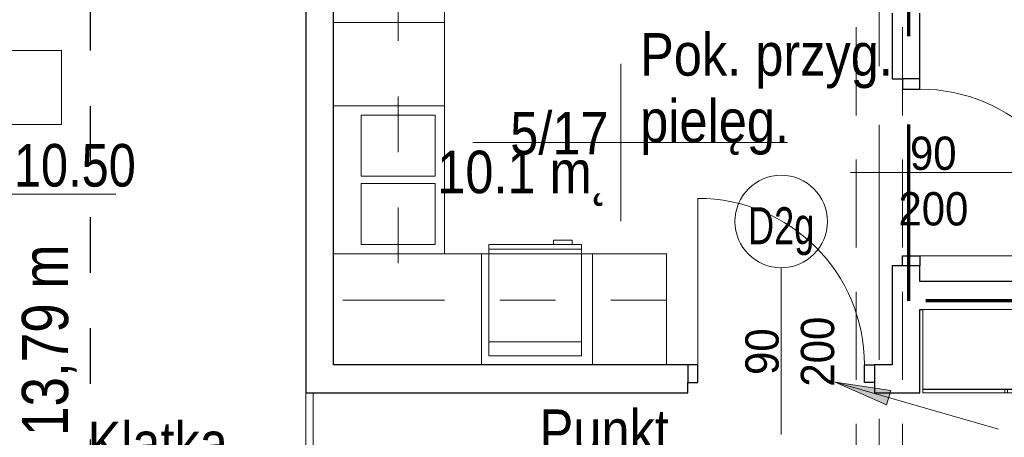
# Model space of a CAD drawing. Header units: centimetres. Extents: x -1631 to 21770, y -8842 to 3590.
# Tile 83 of 87: x -477 to 55, y 1604 to 1830. Entities that reach past the tile are written whole.
import ezdxf

# ---------------------------------------------------------------- set-up
doc = ezdxf.new("R2010")
doc.units = ezdxf.units.CM
for name, pattern in [('Dash', [60, 30, -30]), ('Długa kreska', [142.875, 95.25, -47.625]), ('Oś', [222.25, 127, -31.75, 31.75, -31.75]), ('Ukryte', [71.438, 47.625, -23.813])]:
    doc.linetypes.add(name, pattern=pattern)
for name, color, linetype, lineweight in [('A-ANNO-NOTE', 131, 'Continuous', 9), ('A-AREA-IDEN', 2, 'Continuous', 13), ('A-DETL', 90, 'Continuous', 9), ('A-DETL-GENF', 92, 'Continuous', 9), ('A-DETL-HDLN', 90, 'Ukryte', 9), ('A-DETL-MEDM', 33, 'Continuous', 13), ('A-DOOR', 31, 'Continuous', 13), ('A-WALL', 113, 'Continuous', 13), ('A-WALL-IDEN', 211, 'Continuous', 13), ('G-ANNO-DIMS', 111, 'Continuous', 13), ('G-ANNO-TEXT', 231, 'Continuous', 13), ('I-FURN', 30, 'Continuous', 9), ('P-SANR-FIXT', 6, 'Continuous', 9), ('Q-SPCQ', 91, 'Continuous', 9), ('S-GRID', 1, 'Continuous', 13)]:
    doc.layers.add(name, color=color, linetype=linetype, lineweight=lineweight)
doc.styles.add('Arial', font='arial.ttf', dxfattribs={"width": 0.9, "height": 18})
doc.styles.add('Arial Narrow_2', font='ARIALN.TTF', dxfattribs={"height": 23})
doc.styles.add('Arial Narrow_4', font='ARIALN.TTF', dxfattribs={"height": 25})
doc.styles.add('Arial_1', font='arial.ttf', dxfattribs={"width": 0.7, "height": 20})
doc.styles.add('Arial_11', font='arial.ttf', dxfattribs={"width": 0.85, "height": 23})

# ---------------------------------------------------------------- blocks, each defined once
blk = doc.blocks.new('Blat - Blat-V4-5_piętro III __10_50 m_ - stan projektowany')
at = {"layer": 'I-FURN'}
for p, q in [((0, -60), (0, 0)), ((80, 0), (80, -60)), ((80, -60), (0, -60))]:
    blk.add_line(p, q, dxfattribs=at)
blk = doc.blocks.new('Blat - Blat-2328139-5_piętro III __10_50 m_ - stan projektowany')
at = {"layer": 'I-FURN'}
for p, q in [((0, 60), (0, 0)), ((45, 60), (0, 60)), ((45, 0), (45, 60))]:
    blk.add_line(p, q, dxfattribs=at)
blk = doc.blocks.new('Blat - Blat-1345692-5_piętro III __10_50 m_ - stan projektowany')
at = {"layer": 'I-FURN'}
for p, q in [((0, -60), (0, 0)), ((80, -60), (0, -60))]:
    blk.add_line(p, q, dxfattribs=at)
blk = doc.blocks.new('Blat - Blat-2328140-5_piętro III __10_50 m_ - stan projektowany')
at = {"layer": 'I-FURN'}
for p, q in [((0, -60), (0, 0)), ((40, 0), (40, -60)), ((40, -60), (0, -60))]:
    blk.add_line(p, q, dxfattribs=at)
blk = doc.blocks.new('Blat - Blat-2328141-5_piętro III __10_50 m_ - stan projektowany')
at = {"layer": 'I-FURN'}
for p, q in [((0, -60), (0, 0)), ((60, 0), (60, -60)), ((60, -60), (0, -60))]:
    blk.add_line(p, q, dxfattribs=at)
blk = doc.blocks.new('Blat - Blat-2328144-5_piętro III __10_50 m_ - stan projektowany')
at = {"layer": 'I-FURN', "linetype": 'Dash'}
for p, q in [((0, -35), (0, 0)), ((230, -35), (0, -35))]:
    blk.add_line(p, q, dxfattribs=at)
blk = doc.blocks.new('Blat - Blat-2328145-5_piętro III __10_50 m_ - stan projektowany')
at = {"layer": 'I-FURN', "linetype": 'Dash'}
for p, q in [((180, 35), (0, 35)), ((180, 0), (180, 35))]:
    blk.add_line(p, q, dxfattribs=at)
blk = doc.blocks.new('DRZWI 1S - automatyczna etykieta - Drzwi 90 _szklone_-2381400-5_piętro III __10_50 m_ - stan projektowany')
at = {"layer": 'A-DETL-GENF'}
for p, q in [((-50.5, 2), (-45, 2)), ((-50.5, -7.5), (-50.5, 2)), ((-45, 2), (-45, -7.5)), ((45, 2), (50.5, 2)), ((45, -7.5), (45, 2)), ((50.5, 2), (50.5, -7.5)), ((-45, -7.5), (-50.5, -7.5)), ((50.5, -7.5), (45, -7.5))]:
    blk.add_line(p, q, dxfattribs=at)
at = {"layer": 'A-DETL-MEDM', "lineweight": 25}
for p, q in [((-50.5, -7.5), (-50.5, 2)), ((-50.5, 2), (-45, 2)), ((-45, 2), (-45, -7.5)), ((45, 2), (45, -7.5)), ((50.5, 2), (45, 2)), ((50.5, -7.5), (50.5, 2)), ((-45, -7.5), (-50.5, -7.5)), ((45, -7.5), (50.5, -7.5))]:
    blk.add_line(p, q, dxfattribs=at)
at = {"layer": 'A-DOOR'}
blk.add_line((45, -7.5), (45, -97.5), dxfattribs=at)
blk.add_arc((45, -7.5), 90, 180, 270, dxfattribs=at)
blk = doc.blocks.new('DRZWI 1S - automatyczna etykieta - Drzwi 90 _PPOŻ EI60_-2381341-5_piętro III __10_50 m_ - stan projektowany')
at = {"layer": 'A-DETL-GENF'}
for p, q in [((-50.5, 7.5), (-50.5, -2)), ((-45, 7.5), (-50.5, 7.5)), ((-45, -2), (-45, 7.5)), ((50.5, 7.5), (45, 7.5)), ((45, 7.5), (45, -2)), ((50.5, -2), (50.5, 7.5)), ((-50.5, -2), (-45, -2)), ((45, -2), (50.5, -2))]:
    blk.add_line(p, q, dxfattribs=at)
at = {"layer": 'A-DETL-MEDM', "lineweight": 25}
for p, q in [((-45, 7.5), (-50.5, 7.5)), ((-50.5, 7.5), (-50.5, -2)), ((-45, -2), (-45, 7.5)), ((45, -2), (45, 7.5)), ((45, 7.5), (50.5, 7.5)), ((50.5, 7.5), (50.5, -2)), ((-50.5, -2), (-45, -2)), ((50.5, -2), (45, -2))]:
    blk.add_line(p, q, dxfattribs=at)
at = {"layer": 'A-DOOR'}
blk.add_line((45, 7.5), (45, 97.5), dxfattribs=at)
blk.add_arc((45, 7.5), 90, 90, 180, dxfattribs=at)
blk = doc.blocks.new('zlewozmywak dwukomorowy - Type 1-2356268-5_piętro III __10_50 m_ - stan projektowany')
at = {"layer": 'P-SANR-FIXT'}
for p, q in [((52.5, 67.5), (-27.5, 67.5)), ((-27.5, 67.5), (-27.5, 7.5)), ((52.5, 7.5), (52.5, 67.5)), ((10.5, 62.5), (-22.5, 62.5)), ((-22.5, 62.5), (-22.5, 22.5)), ((10.5, 22.5), (10.5, 62.5)), ((47.5, 62.5), (14.5, 62.5)), ((14.5, 62.5), (14.5, 22.5)), ((47.5, 22.5), (47.5, 62.5)), ((-22.5, 22.5), (10.5, 22.5)), ((14.5, 22.5), (47.5, 22.5))]:
    blk.add_line(p, q, dxfattribs=at)
blk = doc.blocks.new('lodówka niska w zabudowie - Type 1-2357182-5_piętro III __10_50 m_ - stan projektowany')
at = {"layer": 'Q-SPCQ'}
for p, q in [((22.5, 75), (22.5, 72.5)), ((32.5, 75), (22.5, 75)), ((32.5, 72.5), (32.5, 75)), ((-12.5, 12.5), (-12.5, 72.5)), ((-12.5, 72.5), (37.5, 72.5)), ((37.5, 70), (-12.5, 70)), ((37.5, 72.5), (37.5, 12.5)), ((37.5, 20), (-12.5, 20)), ((37.5, 12.5), (-12.5, 12.5))]:
    blk.add_line(p, q, dxfattribs=at)
blk = doc.blocks.new('Szafy na bieliznę4 - Szafy na bieliznę-2360093-5_piętro III __10_50 m_ - stan projektowany')
at = {"layer": 'I-FURN'}
for p, q in [((1630.13, -10.94), (1628.33, -10.94)), ((1628.33, -10.94), (1628.33, -55.19)), ((1630.13, -55.19), (1630.13, -10.94)), ((1630.33, -10.94), (1630.33, -100.94)), ((1673.33, -10.94), (1630.33, -10.94)), ((1673.33, -100.94), (1673.33, -10.94)), ((1628.33, -55.19), (1628.33, -56.69)), ((1628.33, -55.19), (1630.13, -55.19)), ((1630.13, -56.69), (1628.33, -56.69)), ((1628.33, -56.69), (1628.33, -100.94)), ((1630.13, -56.69), (1630.13, -55.19)), ((1630.13, -100.94), (1630.13, -56.69)), ((1628.33, -100.94), (1630.13, -100.94)), ((1630.33, -100.94), (1673.33, -100.94))]:
    blk.add_line(p, q, dxfattribs=at)
blk = doc.blocks.new('Lada rejestracji2 - Lada rejestracji-2360188-5_piętro III __10_50 m_ - stan projektowany')
at = {"layer": 'I-FURN'}
for p, q in [((1628.33, 322.62), (1538.33, 322.62)), ((1538.33, 318.62), (1628.33, 318.62))]:
    blk.add_line(p, q, dxfattribs=at)
blk = doc.blocks.new('Spot Elevations - Kota wyk 2-385235-5_piętro III __10_50 m_ - stan projektowany')
at = {"layer": 'G-ANNO-DIMS'}
for p, q in [((0, 0), (-0.09, 0.18)), ((-0.09, 0.18), (0.6992, 0.18)), ((0, 0), (0.09, 0.18))]:
    blk.add_line(p, q, dxfattribs=at)
blk = doc.blocks.new('METKA_POMIESZCZENIA2 - Rozbudowana - bez ramki-2396678-5_piętro III __10_50 m_ - stan projektowany')
at = {"layer": 'A-AREA-IDEN'}
for p, q in [((0, 0.425), (0, 0)), ((0.0976, 0), (-0.8, 0)), ((-0.8, 0), (0.9, 0)), ((0, 0), (0, -0.425))]:
    blk.add_line(p, q, dxfattribs=at)
blk = doc.blocks.new('ET sciana_AT7 - 10mm-2270614-5_piętro III __10_50 m_ - stan projektowany')
at = {"layer": 'A-WALL-IDEN'}
for p, q in [((-0.4, 0.196875), (0.4, 0.196875)), ((-0.4, -0.203125), (-0.4, 0.196875)), ((0.4, 0.196875), (0.4, -0.203125)), ((-0.4, -0.203125), (0.4, -0.203125))]:
    blk.add_line(p, q, dxfattribs=at)

msp = doc.modelspace()

# ---------------------------------------------------------------- hatches: boundary and pattern name
at = {"layer": 'G-ANNO-TEXT'}
msp.add_hatch(color=50, dxfattribs=at).paths.add_polyline_path([(-36.37, 1633.96), (-8.63, 1621.88), (-6.45, 1629.47)], flags=0)

# ---------------------------------------------------------------- linework, layer by layer
at = {"layer": 'A-ANNO-NOTE', "lineweight": 13}
for p, q in [((-28.12, 1747.33), (61.88, 1747.33)), ((-28.12, 1747.33), (61.88, 1747.33)), ((-65.62, 1605.83), (-65.62, 1695.83)), ((-65.62, 1605.83), (-65.62, 1695.83))]:
    msp.add_line(p, q, dxfattribs=at)
msp.add_circle((-65.62, 1720.83), 25, dxfattribs=at)
at = {"layer": 'A-DETL', "linetype": 'Długa kreska', "lineweight": 70}
for p, q in [((3.38, 1678), (3.38, 2853.33)), ((536.38, 1678), (3.38, 1678))]:
    msp.add_line(p, q, dxfattribs=at)
at = {"layer": 'A-DETL', "linetype": 'Dash', "lineweight": 25}
for points, knots in [([(-552.77, 2638.57), (-478.91, 2638.57), (-476.08, 2638.57), (-439.12, 2638.57), (-439.12, 2601.62), (-439.12, 2598.79), (-439.12, 2573.54), (-439.12, 1655.82), (-439.12, 1618.87), (-439.12, 1616.04), (-439.12, 1512.36), (-439.12, 1509.53), (-439.12, 1472.57), (-476.08, 1472.57), (-478.91, 1472.57), (-555.62, 1472.57)], [0, 0, 0, 0, 1.242892, 2.082132, 2.921372, 3.63261, 13.975949, 24.692511, 35.163852, 36.732804, 37.928533, 39.497485, 40.336725, 41.175965, 42.450024, 42.450024, 42.450024, 42.450024]), ([(-555.62, 1472.57), (-478.91, 1472.57), (-476.08, 1472.57), (-439.12, 1472.57), (-439.12, 1435.62), (-439.12, 1432.79), (-439.12, 1329.11), (-439.12, 1326.28), (-439.12, 1289.33), (-402.17, 1289.33), (-399.34, 1289.33), (54.38, 1289.33), (347.2, 1289.33), (391.67, 1289.33), (418.55, 1316.21), (413.88, 1393.93), (413.88, 1663.13)], [0, 0, 0, 0, 1.274059, 2.1133, 2.95254, 4.521491, 5.717221, 7.286172, 8.125412, 8.964652, 14.361634, 22.556861, 31.207392, 35.311818, 37.065318, 41.276562, 41.276562, 41.276562, 41.276562])]:
    msp.add_open_spline(points, degree=3, knots=knots, dxfattribs=at)
at = {"layer": 'A-DETL-HDLN'}
for p, q in [((-25.12, 420.83), (-25.12, 2793.33)), ((-0.12, 420.83), (-0.12, 2793.33))]:
    msp.add_line(p, q, dxfattribs=at)
at = {"layer": 'A-WALL', "color": 7, "lineweight": 25}
for p, q in [((-322.62, 2110.33), (-322.62, 1628.33)), ((-307.62, 1643.33), (-307.62, 2095.33)), ((-5.62, 1833.33), (-5.62, 1797.83)), ((9.38, 1797.83), (9.38, 1833.33)), ((-5.62, 1797.83), (-0.12, 1797.83)), ((-0.12, 1696.83), (-5.62, 1696.83)), ((-5.62, 1696.83), (-5.62, 1643.33)), ((9.38, 1688.33), (9.38, 1696.83)), ((282.38, 1688.33), (9.38, 1688.33)), ((9.38, 1628.33), (9.38, 1673.33)), ((9.38, 1673.33), (10.94, 1673.33)), ((-116.12, 1643.33), (-307.62, 1643.33)), ((-5.62, 1643.33), (-15.12, 1643.33)), ((-116.12, 1628.33), (-116.12, 1633.83)), ((-15.12, 1633.83), (-15.12, 1628.33)), ((-322.62, 1628.33), (-116.12, 1628.33)), ((-15.12, 1628.33), (9.38, 1628.33))]:
    msp.add_line(p, q, dxfattribs=at)
at = {"layer": 'G-ANNO-TEXT', "color": 50}
for p, q in [((-36.37, 1633.96), (-8.63, 1621.88)), ((-6.45, 1629.47), (-36.37, 1633.96)), ((-36.37, 1633.96), (51.82, 1608.61)), ((-8.63, 1621.88), (-6.45, 1629.47))]:
    msp.add_line(p, q, dxfattribs=at)
at = {"layer": 'S-GRID', "linetype": 'Oś'}
msp.add_line((-12.62, 2884.27), (-12.62, 27.13), dxfattribs=at)

# ---------------------------------------------------------------- block references
at = {"layer": 'A-AREA-IDEN', "xscale": 99.99999999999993, "yscale": 99.99999999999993, "zscale": 99.99999999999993}
msp.add_blockref('METKA_POMIESZCZENIA2 - Rozbudowana - bez ramki-2396678-5_piętro III __10_50 m_ - stan projektowany', (-152.28, 1763.49), dxfattribs=at)
at = {"layer": 'A-DOOR'}
for name, p, rotation in [('DRZWI 1S - automatyczna etykieta - Drzwi 90 _PPOŻ EI60_-2381341-5_piętro III __10_50 m_ - stan projektowany', (1.88, 1747.33), 270.0000000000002), ('DRZWI 1S - automatyczna etykieta - Drzwi 90 _szklone_-2381400-5_piętro III __10_50 m_ - stan projektowany', (-65.62, 1635.83), 180)]:
    msp.add_blockref(name, p, dxfattribs=dict(at, rotation=rotation))
at = {"layer": 'A-WALL-IDEN', "xscale": 99.99999999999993, "yscale": 99.99999999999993, "zscale": 99.99999999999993}
msp.add_blockref('ET sciana_AT7 - 10mm-2270614-5_piętro III __10_50 m_ - stan projektowany', (-494.63, 1793.51), dxfattribs=at)
at = {"layer": 'G-ANNO-DIMS', "xscale": 99.99999999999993, "yscale": 99.99999999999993, "zscale": 99.99999999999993}
msp.add_blockref('Spot Elevations - Kota wyk 2-385235-5_piętro III __10_50 m_ - stan projektowany', (-495.16, 1717.59), dxfattribs=at)
at = {"layer": 'I-FURN'}
for name, p, rotation in [('Blat - Blat-1345692-5_piętro III __10_50 m_ - stan projektowany', (-307.62, 1828.33), 90.00000000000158), ('Blat - Blat-2328139-5_piętro III __10_50 m_ - stan projektowany', (-307.62, 1828.33), 269.9999999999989), ('Blat - Blat-V4-5_piętro III __10_50 m_ - stan projektowany', (-307.62, 1703.33), 90.00000000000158), ('Blat - Blat-1345692-5_piętro III __10_50 m_ - stan projektowany', (-227.62, 1643.33), 180), ('Blat - Blat-2328141-5_piętro III __10_50 m_ - stan projektowany', (-167.62, 1643.33), 180), ('Blat - Blat-2328140-5_piętro III __10_50 m_ - stan projektowany', (-127.62, 1643.33), 180), ('Szafy na bieliznę4 - Szafy na bieliznę-2360093-5_piętro III __10_50 m_ - stan projektowany', (0, 0), 90.00000000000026), ('Lada rejestracji2 - Lada rejestracji-2360188-5_piętro III __10_50 m_ - stan projektowany', (0, 0), 90.00000000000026)]:
    msp.add_blockref(name, p, dxfattribs=dict(at, rotation=rotation))
at = {"layer": 'I-FURN', "linetype": 'Dash', "rotation": 90.00000000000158}
msp.add_blockref('Blat - Blat-2328144-5_piętro III __10_50 m_ - stan projektowany', (-307.62, 1678.33), dxfattribs=at)
at = {"layer": 'I-FURN', "linetype": 'Dash'}
msp.add_blockref('Blat - Blat-2328145-5_piętro III __10_50 m_ - stan projektowany', (-307.62, 1643.33), dxfattribs=at)
at = {"layer": 'P-SANR-FIXT', "rotation": 270.0000000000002}
msp.add_blockref('zlewozmywak dwukomorowy - Type 1-2356268-5_piętro III __10_50 m_ - stan projektowany', (-315.12, 1755.83), dxfattribs=at)
at = {"layer": 'Q-SPCQ'}
msp.add_blockref('lodówka niska w zabudowie - Type 1-2357182-5_piętro III __10_50 m_ - stan projektowany', (-211.12, 1635.83), dxfattribs=at)

# ---------------------------------------------------------------- texts
at = {"layer": 'A-ANNO-NOTE', "lineweight": 211, "attachment_point": 5, "line_spacing_factor": 0.936439}
for s, insert, char_height, width, style in [('\\pt114.3,228.6,342.9,457.2,571.5,685.8,800.1,914.4,1028.7,1143,1257.3,1371.6,1485.9,1600.2,1714.5,1828.8,1943.1,2057.4,2171.7,2286,2400.3,2514.6,2628.9,2743.2,2857.5,2971.8,3086.1,3200.4,3314.7,3429,3543.3,3657.6;90', (16.57, 1757.56), 18, 25.65, 'Arial'), ('\\pt114.3,228.6,342.9,457.2,571.5,685.8,800.1,914.4,1028.7,1143,1257.3,1371.6,1485.9,1600.2,1714.5,1828.8,1943.1,2057.4,2171.7,2286,2400.3,2514.6,2628.9,2743.2,2857.5,2971.8,3086.1,3200.4,3314.7,3429,3543.3,3657.6;200', (16.66, 1727.56), 18, 38.07, 'Arial'), ('\\pt88.9,177.8,266.7,355.6,444.5,533.4,622.3,711.2,800.1,889,977.9,1066.8,1155.7,1244.6,1333.5,1422.4,1511.3,1600.2,1689.1,1778,1866.9,1955.8,2044.7,2133.6,2222.5,2311.4,2400.3,2489.2,2578.1,2667,2755.9,2844.8;D2g', (-65.65, 1715.53), 20, 37.03, 'Arial_1')]:
    msp.add_mtext(s, dxfattribs=dict(at, insert=insert, char_height=char_height, width=width, style=style))
at = {"layer": 'A-ANNO-NOTE', "lineweight": 211, "char_height": 18, "attachment_point": 5, "rotation": 90, "line_spacing_factor": 0.936439, "style": 'Arial'}
for s, insert, width in [('\\pt114.3,228.6,342.9,457.2,571.5,685.8,800.1,914.4,1028.7,1143,1257.3,1371.6,1485.9,1600.2,1714.5,1828.8,1943.1,2057.4,2171.7,2286,2400.3,2514.6,2628.9,2743.2,2857.5,2971.8,3086.1,3200.4,3314.7,3429,3543.3,3657.6;200', (-45.86, 1650.52), 38.07), ('\\pt114.3,228.6,342.9,457.2,571.5,685.8,800.1,914.4,1028.7,1143,1257.3,1371.6,1485.9,1600.2,1714.5,1828.8,1943.1,2057.4,2171.7,2286,2400.3,2514.6,2628.9,2743.2,2857.5,2971.8,3086.1,3200.4,3314.7,3429,3543.3,3657.6;200', (-45.86, 1650.52), 38.07), ('\\pt114.3,228.6,342.9,457.2,571.5,685.8,800.1,914.4,1028.7,1143,1257.3,1371.6,1485.9,1600.2,1714.5,1828.8,1943.1,2057.4,2171.7,2286,2400.3,2514.6,2628.9,2743.2,2857.5,2971.8,3086.1,3200.4,3314.7,3429,3543.3,3657.6;90', (-75.86, 1650.52), 25.65)]:
    msp.add_mtext(s, dxfattribs=dict(at, insert=insert, width=width))
at = {"layer": 'A-AREA-IDEN', "char_height": 23, "line_spacing_factor": 0.936439, "style": 'Arial_11'}
for s, insert, width, attachment_point in [('\\pt84.99995,169.9999,255.00008,340.00003,424.99998,509.99993,595.00011,680.00006,765.00001,849.99996,934.99991,1020.00009,1105.00004,1189.99999,1274.99994,1359.99989,1445.00007,1530.00002,1614.99997,1699.99992,1785.0001,1870.00005,1955,2039.99995,2124.9999,2210.00008,2295.00003,2379.99998,2464.99993,2550.00011,2635.00006,2720.00001;Pok. przyg.\\Ppielęg.', (-141.85, 1756.71), 134.98, 7), ('\\pt84.99995,169.9999,255.00008,340.00003,424.99998,509.99993,595.00011,680.00006,765.00001,849.99996,934.99991,1020.00009,1105.00004,1189.99999,1274.99994,1359.99989,1445.00007,1530.00002,1614.99997,1699.99992,1785.0001,1870.00005,1955,2039.99995,2124.9999,2210.00008,2295.00003,2379.99998,2464.99993,2550.00011,2635.00006,2720.00001;5/17', (-158.94, 1756.71), 52.87, 9), ('\\pt84.99995,169.9999,255.00008,340.00003,424.99998,509.99993,595.00011,680.00006,765.00001,849.99996,934.99991,1020.00009,1105.00004,1189.99999,1274.99994,1359.99989,1445.00007,1530.00002,1614.99997,1699.99992,1785.0001,1870.00005,1955,2039.99995,2124.9999,2210.00008,2295.00003,2379.99998,2464.99993,2550.00011,2635.00006,2720.00001;10.1 m˛', (-158.94, 1759.1), 91.63, 3), ('\\pt84.99995,169.9999,255.00008,340.00003,424.99998,509.99993,595.00011,680.00006,765.00001,849.99996,934.99991,1020.00009,1105.00004,1189.99999,1274.99994,1359.99989,1445.00007,1530.00002,1614.99997,1699.99992,1785.0001,1870.00005,1955,2039.99995,2124.9999,2210.00008,2295.00003,2379.99998,2464.99993,2550.00011,2635.00006,2720.00001;Klatka\\Pschodowa', (-440.61, 1553.42), 121.975, 7), ('\\pt84.99995,169.9999,255.00008,340.00003,424.99998,509.99993,595.00011,680.00006,765.00001,849.99996,934.99991,1020.00009,1105.00004,1189.99999,1274.99994,1359.99989,1445.00007,1530.00002,1614.99997,1699.99992,1785.0001,1870.00005,1955,2039.99995,2124.9999,2210.00008,2295.00003,2379.99998,2464.99993,2550.00011,2635.00006,2720.00001;Punkt\\Ppielęgniarski', (-196.19, 1553.42), 150.11, 7)]:
    msp.add_mtext(s, dxfattribs=dict(at, insert=insert, width=width, attachment_point=attachment_point))
at = {"layer": 'G-ANNO-DIMS', "insert": (-495.76, 1762.69), "char_height": 23, "width": 97.4494, "attachment_point": 1, "line_spacing_factor": 0.974696, "style": 'Arial Narrow_2'}
msp.add_mtext('+10.50', dxfattribs=at)
at = {"layer": 'G-ANNO-TEXT', "color": 11, "insert": (-476.05, 1604.96), "char_height": 25, "width": 104.939, "attachment_point": 1, "rotation": 90, "line_spacing_factor": 0.949189, "style": 'Arial Narrow_4'}
msp.add_mtext('\\pt127,254,381,508,635,762,889,1016,1143,1270,1397,1524,1651,1778,1905,2032,2159,2286,2413,2540,2667,2794,2921,3048,3175,3302,3429,3556,3683,3810,3937,4064;13,79 m', dxfattribs=at)

doc.saveas('drawing.dxf')
